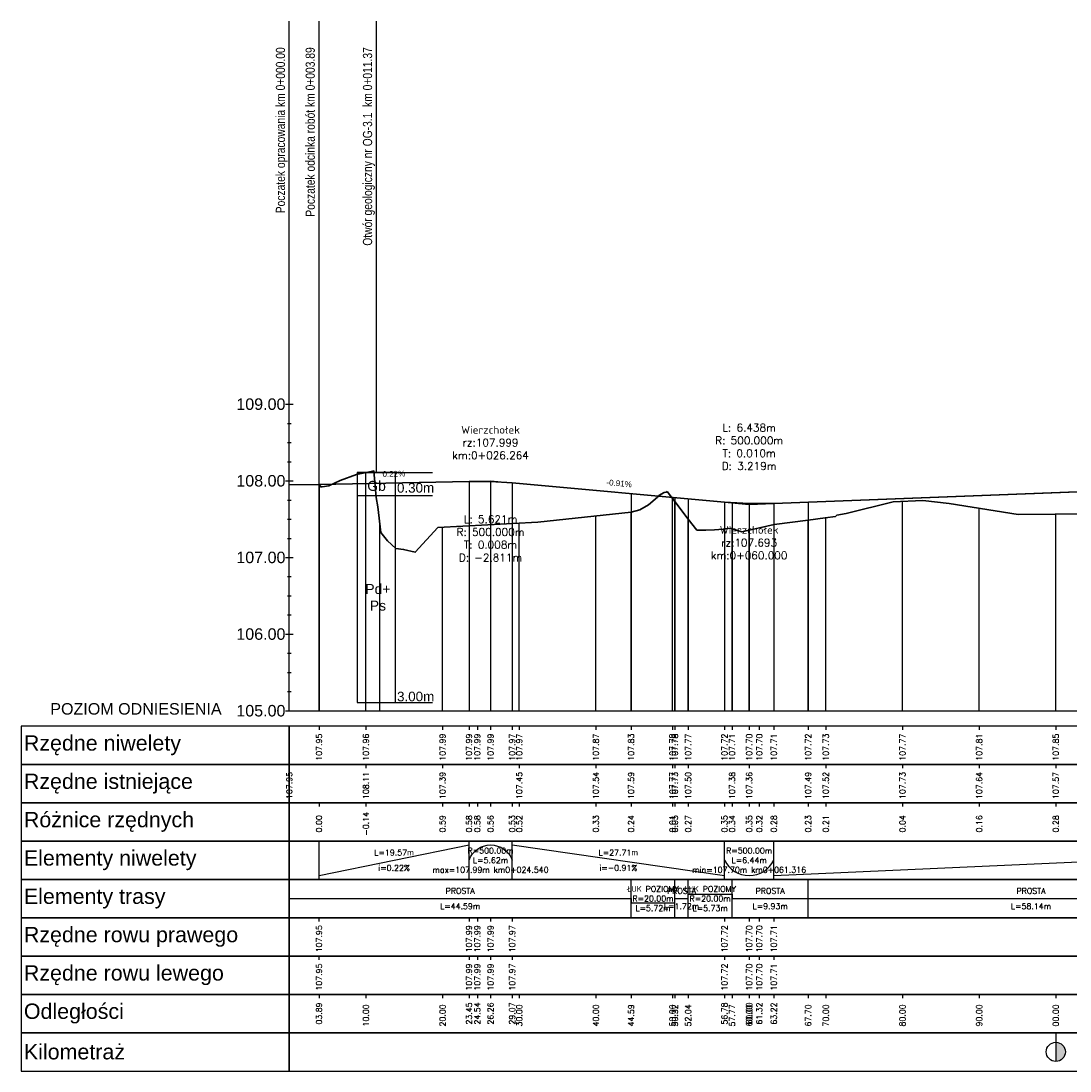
# Model space of a CAD drawing. Extents: x 7529714 to 7537797, y 5723889 to 5727796.
# Tile 2 of 28: x 7533261 to 7533398, y 5725349 to 5725486. Entities that reach past the tile are written whole.
import ezdxf
from ezdxf.enums import TextEntityAlignment as Align

# ---------------------------------------------------------------- set-up
doc = ezdxf.new("R2010")
doc.units = 0
doc.linetypes.add('HIDDEN', pattern=[9.525, 6.35, -3.175])
for name, color, linetype in [('C-DROGI-PROFILE', 7, 'Continuous'), ('C-DROGI-PROFILE-ETYKIETY', 7, 'Continuous'), ('D-geologia', 150, 'Continuous'), ('Niw-opis', 2, 'Continuous')]:
    doc.layers.add(name, color=color, linetype=linetype)
doc.styles.add('ARIAL', font='arial.ttf', dxfattribs={"height": 1})
doc.styles.get("Standard").update_dxf_attribs({"font": 'arial.ttf'})

# ---------------------------------------------------------------- blocks, each defined once
blk = doc.blocks.new('kilometraz')
at = {"linetype": 'ByBlock', "lineweight": -2}
blk.add_hatch(color=0, dxfattribs=at).paths.add_polyline_path([(0, -0.5, 0.414214), (0.5, 0, 0.414214), (0, 0.5)])
at = {"color": 0, "linetype": 'ByBlock', "lineweight": -2}
blk.add_line((0, 0.5), (0, -0.5), dxfattribs=at)
blk.add_circle((0, 0), 0.5, dxfattribs=at)

msp = doc.modelspace()

# ---------------------------------------------------------------- linework, layer by layer
at = {"layer": 'C-DROGI-PROFILE', "color": 1, "linetype": 'Continuous', "lineweight": -3}
for p, q in [((7533295.241, 5725435.868), (7533296.241, 5725435.868)), ((7533295.491, 5725433.368), (7533295.991, 5725433.368)), ((7533295.491, 5725430.868), (7533295.991, 5725430.868)), ((7533295.491, 5725428.368), (7533295.991, 5725428.368)), ((7533305.741, 5725395.868), (7533305.741, 5725426.943)), ((7533295.241, 5725425.868), (7533296.241, 5725425.868)), ((7533295.491, 5725423.368), (7533295.991, 5725423.368)), ((7533345.741, 5725395.868), (7533345.741, 5725423.59)), ((7533346.056, 5725395.868), (7533346.056, 5725423.188)), ((7533375.741, 5725395.868), (7533375.741, 5725423.197)), ((7533385.741, 5725395.868), (7533385.741, 5725422.297)), ((7533295.491, 5725420.868), (7533295.991, 5725420.868)), ((7533335.741, 5725395.868), (7533335.741, 5725421.295)), ((7533340.334, 5725395.868), (7533340.334, 5725421.788)), ((7533347.78, 5725395.868), (7533347.78, 5725420.851)), ((7533363.441, 5725395.868), (7533363.441, 5725420.756)), ((7533365.741, 5725395.868), (7533365.741, 5725421.067)), ((7533395.741, 5725395.868), (7533395.741, 5725421.538)), ((7533307.533, 5725395.868), (7533307.533, 5725420.321)), ((7533315.741, 5725395.868), (7533315.741, 5725419.803)), ((7533325.741, 5725395.868), (7533325.741, 5725420.349)), ((7533353.513, 5725395.868), (7533353.513, 5725419.626)), ((7533355.741, 5725395.868), (7533355.741, 5725419.426)), ((7533295.491, 5725418.368), (7533295.991, 5725418.368)), ((7533295.241, 5725415.868), (7533296.241, 5725415.868)), ((7533295.491, 5725413.368), (7533295.991, 5725413.368)), ((7533295.491, 5725410.868), (7533295.991, 5725410.868)), ((7533295.491, 5725408.368), (7533295.991, 5725408.368)), ((7533295.241, 5725405.868), (7533296.241, 5725405.868)), ((7533295.491, 5725403.368), (7533295.991, 5725403.368)), ((7533295.491, 5725400.868), (7533295.991, 5725400.868)), ((7533295.491, 5725398.368), (7533295.991, 5725398.368)), ((7533295.241, 5725395.868), (7537726.805, 5725395.868)), ((7533299.626, 5725393.868), (7533299.626, 5725393.368)), ((7533305.741, 5725393.868), (7533305.741, 5725393.368)), ((7533315.741, 5725393.868), (7533315.741, 5725393.368)), ((7533319.194, 5725393.868), (7533319.194, 5725393.368)), ((7533320.28, 5725393.868), (7533320.28, 5725393.368)), ((7533322.005, 5725393.868), (7533322.005, 5725393.368)), ((7533324.815, 5725393.868), (7533324.815, 5725393.368)), ((7533325.741, 5725393.868), (7533325.741, 5725393.368)), ((7533335.741, 5725393.868), (7533335.741, 5725393.368)), ((7533340.334, 5725393.868), (7533340.334, 5725393.368)), ((7533345.741, 5725393.868), (7533345.741, 5725393.368)), ((7533346.056, 5725393.868), (7533346.056, 5725393.368)), ((7533347.78, 5725393.868), (7533347.78, 5725393.368)), ((7533352.522, 5725393.868), (7533352.522, 5725393.368)), ((7533353.513, 5725393.868), (7533353.513, 5725393.368)), ((7533355.741, 5725393.868), (7533355.741, 5725393.368)), ((7533357.057, 5725393.868), (7533357.057, 5725393.368)), ((7533358.959, 5725393.868), (7533358.959, 5725393.368)), ((7533363.441, 5725393.868), (7533363.441, 5725393.368)), ((7533365.741, 5725393.868), (7533365.741, 5725393.368)), ((7533375.741, 5725393.868), (7533375.741, 5725393.368)), ((7533385.741, 5725393.868), (7533385.741, 5725393.368)), ((7533395.741, 5725393.868), (7533395.741, 5725393.368)), ((7533305.741, 5725388.868), (7533305.741, 5725388.368)), ((7533315.741, 5725388.868), (7533315.741, 5725388.368)), ((7533325.741, 5725388.868), (7533325.741, 5725388.368)), ((7533335.741, 5725388.868), (7533335.741, 5725388.368)), ((7533345.741, 5725388.868), (7533345.741, 5725388.368)), ((7533346.056, 5725388.868), (7533346.056, 5725388.368)), ((7533347.78, 5725388.868), (7533347.78, 5725388.368)), ((7533355.741, 5725388.868), (7533355.741, 5725388.368)), ((7533365.741, 5725388.868), (7533365.741, 5725388.368)), ((7533375.741, 5725388.868), (7533375.741, 5725388.368)), ((7533385.741, 5725388.868), (7533385.741, 5725388.368)), ((7533395.741, 5725388.868), (7533395.741, 5725388.368)), ((7533299.626, 5725383.868), (7533299.626, 5725383.368)), ((7533305.741, 5725383.868), (7533305.741, 5725383.368)), ((7533315.741, 5725383.868), (7533315.741, 5725383.368)), ((7533319.194, 5725383.868), (7533319.194, 5725383.368)), ((7533320.28, 5725383.868), (7533320.28, 5725383.368)), ((7533322.005, 5725383.868), (7533322.005, 5725383.368)), ((7533324.815, 5725383.868), (7533324.815, 5725383.368)), ((7533325.741, 5725383.868), (7533325.741, 5725383.368)), ((7533335.741, 5725383.868), (7533335.741, 5725383.368)), ((7533340.334, 5725383.868), (7533340.334, 5725383.368)), ((7533345.741, 5725383.868), (7533345.741, 5725383.368)), ((7533346.056, 5725383.868), (7533346.056, 5725383.368)), ((7533347.78, 5725383.868), (7533347.78, 5725383.368)), ((7533352.522, 5725383.868), (7533352.522, 5725383.368)), ((7533353.513, 5725383.868), (7533353.513, 5725383.368)), ((7533355.741, 5725383.868), (7533355.741, 5725383.368)), ((7533357.057, 5725383.868), (7533357.057, 5725383.368)), ((7533358.959, 5725383.868), (7533358.959, 5725383.368)), ((7533363.441, 5725383.868), (7533363.441, 5725383.368)), ((7533365.741, 5725383.868), (7533365.741, 5725383.368)), ((7533375.741, 5725383.868), (7533375.741, 5725383.368)), ((7533385.741, 5725383.868), (7533385.741, 5725383.368)), ((7533395.741, 5725383.868), (7533395.741, 5725383.368)), ((7533299.626, 5725373.868), (7533299.626, 5725378.868)), ((7533319.194, 5725373.868), (7533319.194, 5725378.868)), ((7533324.815, 5725373.868), (7533324.815, 5725378.868)), ((7533352.522, 5725373.868), (7533352.522, 5725378.868)), ((7533358.959, 5725373.868), (7533358.959, 5725378.868)), ((7533295.741, 5725368.868), (7533295.741, 5725373.868)), ((7533340.334, 5725368.868), (7533340.334, 5725373.868)), ((7533346.056, 5725368.868), (7533346.056, 5725373.868)), ((7533347.78, 5725368.868), (7533347.78, 5725373.868)), ((7533353.513, 5725368.868), (7533353.513, 5725373.868)), ((7533363.441, 5725368.868), (7533363.441, 5725373.868)), ((7533299.626, 5725368.368), (7533299.626, 5725368.868)), ((7533319.194, 5725368.868), (7533319.194, 5725368.368)), ((7533320.28, 5725368.868), (7533320.28, 5725368.368)), ((7533322.005, 5725368.868), (7533322.005, 5725368.368)), ((7533324.815, 5725368.868), (7533324.815, 5725368.368)), ((7533352.522, 5725368.868), (7533352.522, 5725368.368)), ((7533355.741, 5725368.868), (7533355.741, 5725368.368)), ((7533357.057, 5725368.868), (7533357.057, 5725368.368)), ((7533358.959, 5725368.868), (7533358.959, 5725368.368)), ((7533299.626, 5725363.368), (7533299.626, 5725363.868)), ((7533319.194, 5725363.868), (7533319.194, 5725363.368)), ((7533320.28, 5725363.868), (7533320.28, 5725363.368)), ((7533322.005, 5725363.868), (7533322.005, 5725363.368)), ((7533324.815, 5725363.868), (7533324.815, 5725363.368)), ((7533352.522, 5725363.868), (7533352.522, 5725363.368)), ((7533355.741, 5725363.868), (7533355.741, 5725363.368)), ((7533357.057, 5725363.868), (7533357.057, 5725363.368)), ((7533358.959, 5725363.868), (7533358.959, 5725363.368)), ((7533299.626, 5725358.868), (7533299.626, 5725358.368)), ((7533305.741, 5725358.868), (7533305.741, 5725358.368)), ((7533315.741, 5725358.868), (7533315.741, 5725358.368)), ((7533319.194, 5725358.868), (7533319.194, 5725358.368)), ((7533320.28, 5725358.868), (7533320.28, 5725358.368)), ((7533322.005, 5725358.868), (7533322.005, 5725358.368)), ((7533324.815, 5725358.868), (7533324.815, 5725358.368)), ((7533325.741, 5725358.868), (7533325.741, 5725358.368)), ((7533335.741, 5725358.868), (7533335.741, 5725358.368)), ((7533340.334, 5725358.868), (7533340.334, 5725358.368)), ((7533345.741, 5725358.868), (7533345.741, 5725358.368)), ((7533346.056, 5725358.868), (7533346.056, 5725358.368)), ((7533347.78, 5725358.868), (7533347.78, 5725358.368)), ((7533352.522, 5725358.868), (7533352.522, 5725358.368)), ((7533353.513, 5725358.868), (7533353.513, 5725358.368)), ((7533355.741, 5725358.868), (7533355.741, 5725358.368)), ((7533357.057, 5725358.868), (7533357.057, 5725358.368)), ((7533358.959, 5725358.868), (7533358.959, 5725358.368)), ((7533363.441, 5725358.868), (7533363.441, 5725358.368)), ((7533365.741, 5725358.868), (7533365.741, 5725358.368)), ((7533375.741, 5725358.868), (7533375.741, 5725358.368)), ((7533385.741, 5725358.868), (7533385.741, 5725358.368)), ((7533395.741, 5725358.868), (7533395.741, 5725358.368)), ((7533395.741, 5725353.868), (7533395.741, 5725352.368))]:
    msp.add_line(p, q, dxfattribs=at)
at = {"layer": 'C-DROGI-PROFILE', "color": 12, "linetype": 'Continuous', "lineweight": 30, "true_color": 0xdb0000}
for p, q in [((7533358.959, 5725422.926), (7533448.449, 5725426.331)), ((7533319.194, 5725425.802), (7533322.005, 5725425.784)), ((7533322.005, 5725425.784), (7533324.815, 5725425.608)), ((7533324.815, 5725425.608), (7533352.522, 5725423.095)), ((7533352.522, 5725423.095), (7533355.741, 5725422.907)), ((7533355.741, 5725422.907), (7533358.959, 5725422.926))]:
    msp.add_line(p, q, dxfattribs=at)
at = {"layer": 'C-DROGI-PROFILE', "color": 2, "linetype": 'HIDDEN', "lineweight": -3}
for p, q in [((7533319.194, 5725425.802), (7533322.005, 5725425.863)), ((7533322.005, 5725425.863), (7533324.815, 5725425.608)), ((7533352.522, 5725423.095), (7533355.741, 5725422.803)), ((7533355.741, 5725422.803), (7533358.959, 5725422.926))]:
    msp.add_line(p, q, dxfattribs=at)
at = {"layer": 'C-DROGI-PROFILE', "color": 98, "linetype": 'Continuous', "lineweight": 30, "true_color": 0x006100}
for p, q in [((7533342.623, 5725422.733), (7533343.767, 5725423.728)), ((7533343.767, 5725423.728), (7533343.96, 5725423.953)), ((7533343.96, 5725423.953), (7533344.634, 5725424.334)), ((7533344.634, 5725424.334), (7533344.912, 5725424.408)), ((7533344.912, 5725424.408), (7533345.045, 5725424.477)), ((7533345.045, 5725424.477), (7533346.056, 5725423.188)), ((7533346.056, 5725423.188), (7533347.78, 5725420.851)), ((7533374.536, 5725423.15), (7533378.403, 5725423.302)), ((7533378.403, 5725423.302), (7533381.843, 5725422.912)), ((7533340.334, 5725421.788), (7533341.478, 5725422.086)), ((7533341.478, 5725422.086), (7533342.623, 5725422.733)), ((7533368.386, 5725421.59), (7533374.536, 5725423.15)), ((7533381.843, 5725422.912), (7533390.825, 5725421.494)), ((7533328.179, 5725420.483), (7533340.334, 5725421.788)), ((7533347.78, 5725420.851), (7533348.908, 5725419.414)), ((7533359.02, 5725420.152), (7533363.441, 5725420.756)), ((7533363.441, 5725420.756), (7533365.661, 5725421.059)), ((7533365.661, 5725421.059), (7533367.015, 5725421.204)), ((7533367.015, 5725421.204), (7533367.162, 5725421.383)), ((7533367.162, 5725421.383), (7533368.386, 5725421.59)), ((7533390.825, 5725421.494), (7533400.508, 5725421.58)), ((7533348.908, 5725419.414), (7533348.926, 5725419.413)), ((7533348.926, 5725419.413), (7533350.073, 5725419.429)), ((7533350.073, 5725419.429), (7533351.22, 5725419.485)), ((7533351.22, 5725419.485), (7533352.366, 5725419.581)), ((7533352.366, 5725419.581), (7533353.311, 5725419.693)), ((7533353.311, 5725419.693), (7533353.513, 5725419.626)), ((7533353.513, 5725419.626), (7533354.798, 5725419.218)), ((7533354.798, 5725419.218), (7533359.02, 5725420.152))]:
    msp.add_line(p, q, dxfattribs=at)
at = {"layer": 'C-DROGI-PROFILE', "color": 2, "linetype": 'Continuous', "lineweight": -3}
for p, q in [((7533299.626, 5725374.368), (7533319.194, 5725378.368)), ((7533324.815, 5725378.368), (7533352.522, 5725374.368)), ((7533358.959, 5725374.368), (7533448.449, 5725378.368)), ((7533295.741, 5725371.368), (7533340.334, 5725371.368)), ((7533340.334, 5725371.368), (7533340.334, 5725370.806)), ((7533346.056, 5725370.806), (7533346.056, 5725371.368)), ((7533346.056, 5725371.368), (7533347.78, 5725371.368)), ((7533347.78, 5725371.368), (7533347.78, 5725371.931)), ((7533347.78, 5725371.931), (7533353.513, 5725371.931)), ((7533353.513, 5725371.931), (7533353.513, 5725371.368)), ((7533353.513, 5725371.368), (7534453.281, 5725371.368)), ((7533340.334, 5725370.806), (7533346.056, 5725370.806))]:
    msp.add_line(p, q, dxfattribs=at)
at = {"layer": 'C-DROGI-PROFILE', "color": 12, "linetype": 'Continuous', "lineweight": 30, "true_color": 0xdb0000}
for points in [[(7533299.626, 5725425.377), (7533319.194, 5725425.802), (7533322.005, 5725425.784), (7533324.815, 5725425.608), (7533352.522, 5725423.095), (7533355.741, 5725422.907), (7533358.959, 5725422.926), (7533448.449, 5725426.331), (7533451.589, 5725426.286), (7533492.737, 5725423.545), (7533495.616, 5725423.491), (7533498.495, 5725423.714), (7533546.822, 5725429.772)], [(7533299.626, 5725425.377), (7533319.194, 5725425.802)]]:
    msp.add_lwpolyline(points, dxfattribs=at)
at = {"layer": 'C-DROGI-PROFILE', "color": 98, "linetype": 'Continuous', "lineweight": 30, "true_color": 0x006100}
msp.add_lwpolyline([(7533295.741, 5725425.334), (7533299.626, 5725425.377), (7533299.849, 5725425.075), (7533300.023, 5725425.087), (7533300.892, 5725425.209), (7533302.388, 5725425.926), (7533304.513, 5725426.719), (7533306.427, 5725427.068), (7533306.773, 5725427.168), (7533307.077, 5725423.709), (7533307.278, 5725422.491), (7533307.673, 5725419.138), (7533308.55, 5725418.042), (7533309.646, 5725417.043), (7533310.657, 5725416.913), (7533312.182, 5725416.55), (7533315.133, 5725419.769), (7533328.179, 5725420.483)], dxfattribs=at)
at = {"layer": 'C-DROGI-PROFILE', "color": 2, "linetype": 'Continuous', "lineweight": -3, "extrusion": (0, 0, -1)}
msp.add_arc((-7533322.005, 5725375.394), 2.975, 19.12898, 160.87102, dxfattribs=at)
at = {"layer": 'C-DROGI-PROFILE', "color": 2, "linetype": 'Continuous', "lineweight": -3}
msp.add_arc((7533355.741, 5725377.959), 3.59, 206.29069, 333.70931, dxfattribs=at)
at = {"layer": 'C-DROGI-PROFILE', "color": 1, "linetype": 'Continuous', "lineweight": -3}
for points in [[(7533295.741, 5725388.868), (7533295.741, 5725393.868), (7533260.741, 5725393.868), (7533260.741, 5725388.868)], [(7533295.741, 5725388.868), (7537726.805, 5725388.868), (7537726.805, 5725393.868), (7533295.741, 5725393.868)], [(7533295.741, 5725383.868), (7533295.741, 5725388.868), (7533260.741, 5725388.868), (7533260.741, 5725383.868)], [(7533295.741, 5725383.868), (7537726.805, 5725383.868), (7537726.805, 5725388.868), (7533295.741, 5725388.868)], [(7533295.741, 5725378.868), (7533295.741, 5725383.868), (7533260.741, 5725383.868), (7533260.741, 5725378.868)], [(7533295.741, 5725378.868), (7537726.805, 5725378.868), (7537726.805, 5725383.868), (7533295.741, 5725383.868)], [(7533295.741, 5725373.868), (7533295.741, 5725378.868), (7533260.741, 5725378.868), (7533260.741, 5725373.868)], [(7533295.741, 5725373.868), (7537726.805, 5725373.868), (7537726.805, 5725378.868), (7533295.741, 5725378.868)], [(7533295.741, 5725368.868), (7533295.741, 5725373.868), (7533260.741, 5725373.868), (7533260.741, 5725368.868)], [(7533295.741, 5725368.868), (7537726.805, 5725368.868), (7537726.805, 5725373.868), (7533295.741, 5725373.868)], [(7533295.741, 5725363.868), (7533295.741, 5725368.868), (7533260.741, 5725368.868), (7533260.741, 5725363.868)], [(7533295.741, 5725363.868), (7537726.805, 5725363.868), (7537726.805, 5725368.868), (7533295.741, 5725368.868)], [(7533295.741, 5725358.868), (7533295.741, 5725363.868), (7533260.741, 5725363.868), (7533260.741, 5725358.868)], [(7533295.741, 5725358.868), (7537726.805, 5725358.868), (7537726.805, 5725363.868), (7533295.741, 5725363.868)], [(7533295.741, 5725353.868), (7533295.741, 5725358.868), (7533260.741, 5725358.868), (7533260.741, 5725353.868)], [(7533295.741, 5725353.868), (7537726.805, 5725353.868), (7537726.805, 5725358.868), (7533295.741, 5725358.868)], [(7533295.741, 5725348.868), (7533295.741, 5725353.868), (7533260.741, 5725353.868), (7533260.741, 5725348.868)], [(7533295.741, 5725348.868), (7537726.805, 5725348.868), (7537726.805, 5725353.868), (7533295.741, 5725353.868)]]:
    msp.add_3dface(points, dxfattribs=at)
at = {"layer": 'C-DROGI-PROFILE-ETYKIETY', "color": 2, "linetype": 'Continuous', "lineweight": -3}
for p, q in [((7533299.626, 5725425.377), (7533299.626, 5725395.868)), ((7533340.334, 5725424.2), (7533340.334, 5725395.868)), ((7533346.056, 5725423.681), (7533346.056, 5725395.868)), ((7533347.78, 5725423.525), (7533347.78, 5725395.868)), ((7533353.513, 5725423.015), (7533353.513, 5725395.868)), ((7533363.441, 5725423.096), (7533363.441, 5725395.868))]:
    msp.add_line(p, q, dxfattribs=at)
at = {"layer": 'C-DROGI-PROFILE-ETYKIETY', "color": 3, "linetype": 'Continuous', "lineweight": -3}
for p, q in [((7533319.194, 5725425.802), (7533319.194, 5725395.868)), ((7533322.005, 5725425.863), (7533322.005, 5725395.868)), ((7533324.815, 5725425.608), (7533324.815, 5725395.868)), ((7533352.522, 5725423.095), (7533352.522, 5725395.868)), ((7533355.741, 5725422.803), (7533355.741, 5725395.868)), ((7533358.959, 5725422.926), (7533358.959, 5725395.868))]:
    msp.add_line(p, q, dxfattribs=at)
at = {"layer": 'D-geologia', "linetype": 'Continuous'}
msp.add_lwpolyline([(7533307.108, 5725426.968), (7533307.108, 5725485.868)], dxfattribs=at)
at = {"layer": 'D-geologia'}
for points in [[(7533304.608, 5725396.968), (7533309.608, 5725396.968), (7533309.608, 5725396.968), (7533309.608, 5725426.968), (7533304.608, 5725426.968), (7533304.608, 5725396.968)], [(7533304.608, 5725426.968), (7533314.412, 5725426.968)], [(7533304.608, 5725423.968), (7533314.412, 5725423.968)], [(7533304.608, 5725396.968), (7533314.412, 5725396.968)]]:
    msp.add_lwpolyline(points, dxfattribs=at)
at = {"layer": 'Niw-opis'}
for p, q in [((7533295.741, 5725395.868), (7533295.741, 5725485.868)), ((7533299.626, 5725395.868), (7533299.626, 5725485.868))]:
    msp.add_line(p, q, dxfattribs=at)
at = {"layer": 'Niw-opis', "color": 2}
msp.add_lwpolyline([(7533295.741, 5725395.868), (7537726.805, 5725395.868)], dxfattribs=at)
at = {"layer": 'Niw-opis'}
msp.add_lwpolyline([(7533295.741, 5725395.868), (7537726.805, 5725395.868)], dxfattribs=at)

# ---------------------------------------------------------------- block references
at = {"layer": 'C-DROGI-PROFILE-ETYKIETY', "linetype": 'Continuous', "lineweight": -3, "xscale": 2.499999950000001, "yscale": 2.499999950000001, "zscale": 2.499999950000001, "rotation": 8.53773646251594e-07}
msp.add_blockref('kilometraz', (7533395.741, 5725351.368), dxfattribs=at)

# ---------------------------------------------------------------- texts
at = {"layer": 'C-DROGI-PROFILE', "color": 1, "linetype": 'Continuous', "lineweight": -3, "char_height": 1.5, "attachment_point": 6}
for s, insert in [('109.00', (7533295.241, 5725435.868)), ('108.00', (7533295.241, 5725425.868)), ('107.00', (7533295.241, 5725415.868)), ('106.00', (7533295.241, 5725405.868)), ('105.00', (7533295.241, 5725395.868))]:
    msp.add_mtext(s, dxfattribs=dict(at, insert=insert))
at = {"layer": 'C-DROGI-PROFILE', "color": 2, "linetype": 'Continuous', "lineweight": -3, "insert": (7533275.741, 5725396.868), "char_height": 1.5, "attachment_point": 2}
msp.add_mtext('POZIOM ODNIESIENIA', dxfattribs=at)
at = {"layer": 'C-DROGI-PROFILE', "color": 7, "linetype": 'Continuous', "lineweight": -3, "char_height": 2, "attachment_point": 4}
for s, insert in [('{\\fArial|b0|i0|c238|p34;\\C2;Rzędne niwelety}', (7533261.116, 5725391.368)), ('{\\fArial|b0|i0|c238|p34;\\C2;Rzędne istniejące}', (7533261.116, 5725386.368)), ('{\\fArial|b0|i0|c238|p34;\\C2;Różnice rzędnych}', (7533261.116, 5725381.368)), ('{\\fArial|b0|i0|c238|p34;\\C2;Elementy niwelety}', (7533261.116, 5725376.368)), ('{\\fArial|b0|i0|c238|p34;\\C2;Elementy trasy}', (7533261.116, 5725371.368)), ('{\\fArial|b0|i0|c238|p34;\\C2;Rzędne rowu prawego}', (7533261.116, 5725366.368)), ('{\\fArial|b0|i0|c238|p34;\\C2;Rzędne rowu lewego}', (7533261.116, 5725361.368)), ('{\\fArial|b0|i0|c238|p34;\\C2;Odległości}', (7533261.116, 5725356.368)), ('{\\fArial|b0|i0|c238|p34;\\C2;Kilometraż}', (7533261.116, 5725351.368))]:
    msp.add_mtext(s, dxfattribs=dict(at, insert=insert))
at = {"layer": 'C-DROGI-PROFILE-ETYKIETY', "color": 2, "linetype": 'Continuous', "lineweight": -3, "char_height": 1, "attachment_point": 5}
for s, insert in [('{\\Fsimplex.shx|c238;Wierzchołek\\Prz:107.999\\Pkm:0+026.264}', (7533322.005, 5725430.863)), ('{\\Fsimplex.shx|c238;L: 6.438m\\PR: 500.000m\\PT: 0.010m\\PD: 3.219m}', (7533355.741, 5725430.303)), ('{\\Fsimplex.shx|c238;L: 5.621m\\PR: 500.000m\\PT: 0.008m\\PD: -2.811m}', (7533322.005, 5725418.363)), ('{\\Fsimplex.shx|c238;Wierzchołek\\Prz:107.693\\Pkm:0+060.000}', (7533355.741, 5725417.803))]:
    msp.add_mtext(s, dxfattribs=dict(at, insert=insert))
at = {"layer": 'C-DROGI-PROFILE-ETYKIETY', "color": 2, "linetype": 'Continuous', "lineweight": -3, "char_height": 0.75, "attachment_point": 8}
for s, insert, rotation in [('0.22%', (7533309.393, 5725426.402), 1.24446), ('-0.91%', (7533338.742, 5725425.161), 354.81746)]:
    msp.add_mtext(s, dxfattribs=dict(at, insert=insert, rotation=rotation))
at = {"layer": 'C-DROGI-PROFILE-ETYKIETY', "color": 7, "linetype": 'Continuous', "lineweight": -3, "char_height": 0.75, "attachment_point": 5, "rotation": 90}
for s, insert in [('{\\Fsimplex.shx|c238;107.95}', (7533299.626, 5725391.118)), ('{\\Fsimplex.shx|c238;107.95}', (7533299.626, 5725391.118)), ('{\\Fsimplex.shx|c238;107.96}', (7533305.741, 5725391.118)), ('{\\Fsimplex.shx|c238;107.99}', (7533315.741, 5725391.118)), ('{\\Fsimplex.shx|c238;107.99}', (7533319.194, 5725391.118)), ('{\\Fsimplex.shx|c238;107.99}', (7533320.28, 5725391.118)), ('{\\Fsimplex.shx|c238;107.99}', (7533322.005, 5725391.118)), ('{\\Fsimplex.shx|c238;107.97}', (7533324.815, 5725391.118)), ('{\\Fsimplex.shx|c238;107.97}', (7533325.741, 5725391.118)), ('{\\Fsimplex.shx|c238;107.87}', (7533335.741, 5725391.118)), ('{\\Fsimplex.shx|c238;107.83}', (7533340.334, 5725391.118)), ('{\\Fsimplex.shx|c238;107.78}', (7533345.741, 5725391.118)), ('{\\Fsimplex.shx|c238;107.78}', (7533346.056, 5725391.118)), ('{\\Fsimplex.shx|c238;107.77}', (7533347.78, 5725391.118)), ('{\\Fsimplex.shx|c238;107.72}', (7533352.522, 5725391.118)), ('{\\Fsimplex.shx|c238;107.71}', (7533353.513, 5725391.118)), ('{\\Fsimplex.shx|c238;107.70}', (7533355.741, 5725391.118)), ('{\\Fsimplex.shx|c238;107.70}', (7533355.741, 5725391.118)), ('{\\Fsimplex.shx|c238;107.70}', (7533357.057, 5725391.118)), ('{\\Fsimplex.shx|c238;107.71}', (7533358.959, 5725391.118)), ('{\\Fsimplex.shx|c238;107.72}', (7533363.441, 5725391.118)), ('{\\Fsimplex.shx|c238;107.73}', (7533365.741, 5725391.118)), ('{\\Fsimplex.shx|c238;107.77}', (7533375.741, 5725391.118)), ('{\\Fsimplex.shx|c238;107.81}', (7533385.741, 5725391.118)), ('{\\Fsimplex.shx|c238;107.85}', (7533395.741, 5725391.118)), ('{\\Fsimplex.shx|c238;107.95}', (7533295.741, 5725386.118)), ('{\\Fsimplex.shx|c238;108.11}', (7533305.741, 5725386.118)), ('{\\Fsimplex.shx|c238;107.39}', (7533315.741, 5725386.118)), ('{\\Fsimplex.shx|c238;107.45}', (7533325.741, 5725386.118)), ('{\\Fsimplex.shx|c238;107.54}', (7533335.741, 5725386.118)), ('{\\Fsimplex.shx|c238;107.59}', (7533340.334, 5725386.118)), ('{\\Fsimplex.shx|c238;107.77}', (7533345.741, 5725386.118)), ('{\\Fsimplex.shx|c238;107.73}', (7533346.056, 5725386.118)), ('{\\Fsimplex.shx|c238;107.50}', (7533347.78, 5725386.118)), ('{\\Fsimplex.shx|c238;107.38}', (7533353.513, 5725386.118)), ('{\\Fsimplex.shx|c238;107.36}', (7533355.741, 5725386.118)), ('{\\Fsimplex.shx|c238;107.49}', (7533363.441, 5725386.118)), ('{\\Fsimplex.shx|c238;107.52}', (7533365.741, 5725386.118)), ('{\\Fsimplex.shx|c238;107.73}', (7533375.741, 5725386.118)), ('{\\Fsimplex.shx|c238;107.64}', (7533385.741, 5725386.118)), ('{\\Fsimplex.shx|c238;107.57}', (7533395.741, 5725386.118)), ('{\\Fsimplex.shx|c238;-0.14}', (7533305.741, 5725381.118)), ('{\\Fsimplex.shx|c238;0.24}', (7533340.334, 5725381.118)), ('{\\Fsimplex.shx|c238;0.34}', (7533353.513, 5725381.118)), ('{\\Fsimplex.shx|c238;0.04}', (7533375.741, 5725381.118)), ('{\\Fsimplex.shx|c238;0.00}', (7533299.626, 5725381.118)), ('{\\Fsimplex.shx|c238;0.00}', (7533299.626, 5725381.118)), ('{\\Fsimplex.shx|c238;0.59}', (7533315.741, 5725381.118)), ('{\\Fsimplex.shx|c238;0.58}', (7533319.194, 5725381.118)), ('{\\Fsimplex.shx|c238;0.58}', (7533320.28, 5725381.118)), ('{\\Fsimplex.shx|c238;0.56}', (7533322.005, 5725381.118)), ('{\\Fsimplex.shx|c238;0.53}', (7533324.815, 5725381.118)), ('{\\Fsimplex.shx|c238;0.52}', (7533325.741, 5725381.118)), ('{\\Fsimplex.shx|c238;0.33}', (7533335.741, 5725381.118)), ('{\\Fsimplex.shx|c238;0.01}', (7533345.741, 5725381.118)), ('{\\Fsimplex.shx|c238;0.05}', (7533346.056, 5725381.118)), ('{\\Fsimplex.shx|c238;0.27}', (7533347.78, 5725381.118)), ('{\\Fsimplex.shx|c238;0.35}', (7533352.522, 5725381.118)), ('{\\Fsimplex.shx|c238;0.35}', (7533355.741, 5725381.118)), ('{\\Fsimplex.shx|c238;0.35}', (7533355.741, 5725381.118)), ('{\\Fsimplex.shx|c238;0.32}', (7533357.057, 5725381.118)), ('{\\Fsimplex.shx|c238;0.28}', (7533358.959, 5725381.118)), ('{\\Fsimplex.shx|c238;0.23}', (7533363.441, 5725381.118)), ('{\\Fsimplex.shx|c238;0.21}', (7533365.741, 5725381.118)), ('{\\Fsimplex.shx|c238;0.16}', (7533385.741, 5725381.118)), ('{\\Fsimplex.shx|c238;0.28}', (7533395.741, 5725381.118)), ('{\\Fsimplex.shx|c238;107.95}', (7533299.626, 5725366.118)), ('{\\Fsimplex.shx|c238;107.95}', (7533299.626, 5725366.118)), ('{\\Fsimplex.shx|c238;107.99}', (7533319.194, 5725366.118)), ('{\\Fsimplex.shx|c238;107.99}', (7533320.28, 5725366.118)), ('{\\Fsimplex.shx|c238;107.99}', (7533322.005, 5725366.118)), ('{\\Fsimplex.shx|c238;107.97}', (7533324.815, 5725366.118)), ('{\\Fsimplex.shx|c238;107.72}', (7533352.522, 5725366.118)), ('{\\Fsimplex.shx|c238;107.70}', (7533355.741, 5725366.118)), ('{\\Fsimplex.shx|c238;107.70}', (7533357.057, 5725366.118)), ('{\\Fsimplex.shx|c238;107.71}', (7533358.959, 5725366.118)), ('{\\Fsimplex.shx|c238;107.95}', (7533299.626, 5725361.118)), ('{\\Fsimplex.shx|c238;107.95}', (7533299.626, 5725361.118)), ('{\\Fsimplex.shx|c238;107.99}', (7533319.194, 5725361.118)), ('{\\Fsimplex.shx|c238;107.99}', (7533320.28, 5725361.118)), ('{\\Fsimplex.shx|c238;107.99}', (7533322.005, 5725361.118)), ('{\\Fsimplex.shx|c238;107.97}', (7533324.815, 5725361.118)), ('{\\Fsimplex.shx|c238;107.72}', (7533352.522, 5725361.118)), ('{\\Fsimplex.shx|c238;107.70}', (7533355.741, 5725361.118)), ('{\\Fsimplex.shx|c238;107.70}', (7533357.057, 5725361.118)), ('{\\Fsimplex.shx|c238;107.71}', (7533358.959, 5725361.118)), ('{\\Fsimplex.shx|c238;03.89}', (7533299.626, 5725356.368)), ('{\\Fsimplex.shx|c238;03.89}', (7533299.626, 5725356.368)), ('{\\Fsimplex.shx|c238;23.45}', (7533319.194, 5725356.368)), ('{\\Fsimplex.shx|c238;24.54}', (7533320.28, 5725356.368)), ('{\\Fsimplex.shx|c238;26.26}', (7533322.005, 5725356.368)), ('{\\Fsimplex.shx|c238;29.07}', (7533324.815, 5725356.368)), ('{\\Fsimplex.shx|c238;56.78}', (7533352.522, 5725356.368)), ('{\\Fsimplex.shx|c238;60.00}', (7533355.741, 5725356.368)), ('{\\Fsimplex.shx|c238;61.32}', (7533357.057, 5725356.368)), ('{\\Fsimplex.shx|c238;63.22}', (7533358.959, 5725356.368)), ('{\\Fsimplex.shx|c238;10.00}', (7533305.741, 5725356.118)), ('{\\Fsimplex.shx|c238;20.00}', (7533315.741, 5725356.118)), ('{\\Fsimplex.shx|c238;30.00}', (7533325.741, 5725356.118)), ('{\\Fsimplex.shx|c238;40.00}', (7533335.741, 5725356.118)), ('{\\Fsimplex.shx|c238;44.59}', (7533340.334, 5725356.118)), ('{\\Fsimplex.shx|c238;50.00}', (7533345.741, 5725356.118)), ('{\\Fsimplex.shx|c238;50.32}', (7533346.056, 5725356.118)), ('{\\Fsimplex.shx|c238;52.04}', (7533347.78, 5725356.118)), ('{\\Fsimplex.shx|c238;57.77}', (7533353.513, 5725356.118)), ('{\\Fsimplex.shx|c238;60.00}', (7533355.741, 5725356.118)), ('{\\Fsimplex.shx|c238;67.70}', (7533363.441, 5725356.118)), ('{\\Fsimplex.shx|c238;70.00}', (7533365.741, 5725356.118)), ('{\\Fsimplex.shx|c238;80.00}', (7533375.741, 5725356.118)), ('{\\Fsimplex.shx|c238;90.00}', (7533385.741, 5725356.118)), ('{\\Fsimplex.shx|c238;00.00}', (7533395.741, 5725356.118))]:
    msp.add_mtext(s, dxfattribs=dict(at, insert=insert))
at = {"layer": 'C-DROGI-PROFILE-ETYKIETY', "color": 7, "linetype": 'Continuous', "lineweight": -3, "char_height": 0.75, "attachment_point": 5}
for s, insert in [('{\\Fsimplex.shx|c238;R=500.00m\\PL=5.62m\\Pmax=107.99m km0+024.540}', (7533322.005, 5725376.368)), ('{\\Fsimplex.shx|c238;R=500.00m\\PL=6.44m\\Pmin=107.70m km0+061.316}', (7533355.741, 5725376.368)), ('{\\Fsimplex.shx|c238;L=19.57}m', (7533309.41, 5725377.368)), ('{\\Fsimplex.shx|c238;L=27.71}m', (7533338.669, 5725377.368)), ('{\\Fsimplex.shx|c238;i=0.22%}', (7533309.41, 5725375.368)), ('{\\Fsimplex.shx|c238;i=-0.91%}', (7533338.669, 5725375.368)), ('{\\Fsimplex.shx|c238;PROSTA}', (7533318.037, 5725372.368)), ('{\\Fsimplex.shx|c238;ŁUK POZIOMY\\PR=20.00m\\PL=5.72m}', (7533343.195, 5725371.368)), ('{\\Fsimplex.shx|c238;PROSTA}', (7533346.918, 5725372.368)), ('{\\Fsimplex.shx|c238;ŁUK POZIOMY\\PR=20.00m\\PL=5.73m}', (7533350.646, 5725371.368)), ('{\\Fsimplex.shx|c238;PROSTA}', (7533358.477, 5725372.368)), ('{\\Fsimplex.shx|c238;PROSTA}', (7533392.51, 5725372.368)), ('{\\Fsimplex.shx|c238;L=44.59m}', (7533318.037, 5725370.368)), ('{\\Fsimplex.shx|c238;L=1.72m}', (7533346.918, 5725370.368)), ('{\\Fsimplex.shx|c238;L=9.93m}', (7533358.477, 5725370.368)), ('{\\Fsimplex.shx|c238;L=58.14m}', (7533392.51, 5725370.368))]:
    msp.add_mtext(s, dxfattribs=dict(at, insert=insert))
at = {"layer": 'D-geologia', "linetype": 'Continuous', "width": 0.8}
msp.add_text('Otwór geologiczny nr OG-3.1  km 0+011.37', height=1.2, rotation=90, dxfattribs=at).set_placement((7533306.908, 5725456.55), align=Align.BOTTOM_LEFT)
at = {"layer": 'D-geologia'}
for s, p in [('0.30m', (7533309.794, 5725424.327)), ('3.00m', (7533309.803, 5725397.099))]:
    msp.add_text(s, height=1.25, rotation=0.23907, dxfattribs=at).set_placement(p)
at = {"layer": 'D-geologia', "color": 2, "lineweight": 13, "char_height": 1.2, "width": 15.82992, "attachment_point": 5, "style": 'ARIAL'}
for s, insert in [('{\\H1.083x;\\C256;Gb}', (7533307.13, 5725425.206)), ('{\\H1.083x;\\C256;Pd+\\PPs\\H1.0255x; }', (7533307.303, 5725410.667))]:
    msp.add_mtext(s, dxfattribs=dict(at, insert=insert))
at = {"layer": 'Niw-opis', "width": 0.8}
for s, p in [('Poczatek opracowania km 0+000.00', (7533295.185, 5725482.439)), ('Poczatek odcinka robót km 0+003.89', (7533299.071, 5725482.439))]:
    msp.add_text(s, height=1.2, rotation=90, dxfattribs=at).set_placement(p, align=Align.RIGHT)

doc.saveas('drawing.dxf')
